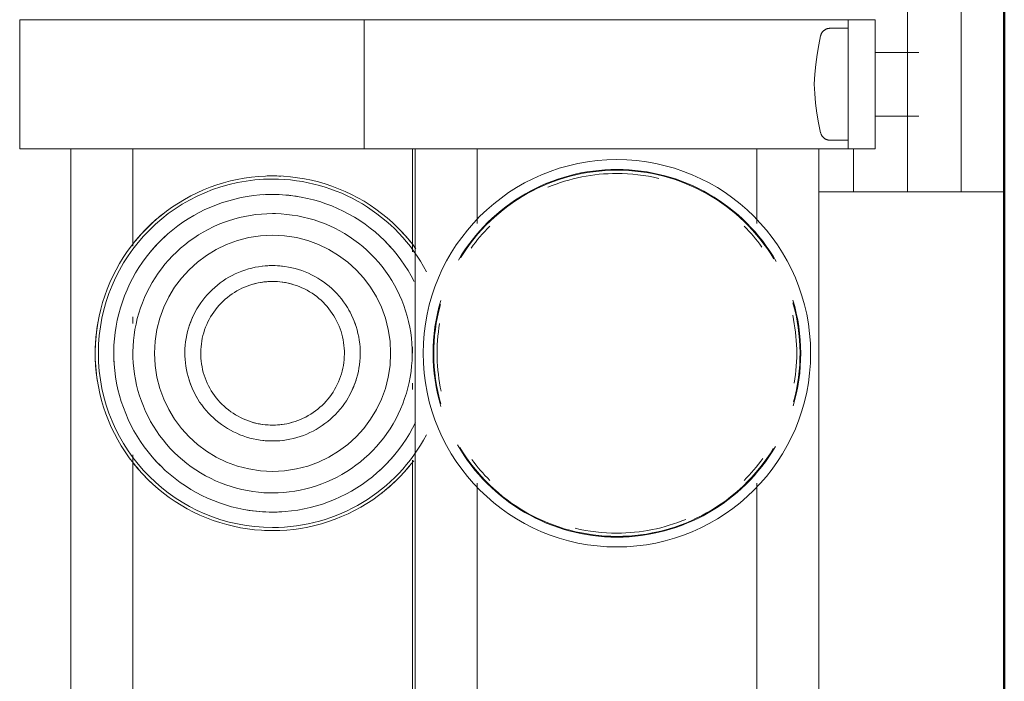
# Model space of a CAD drawing. Header units: millimetres. Extents: x 106 to 24511, y 2709 to 39091.
# Tile 42 of 87: x 16979 to 17071, y 36580 to 36642. Entities that reach past the tile are written whole.
import ezdxf

# ---------------------------------------------------------------- set-up
doc = ezdxf.new("R2010")
doc.units = ezdxf.units.MM
doc.linetypes.add('ADSK_Скрыто', pattern=[300, 150, -150])
for name, color, linetype, lineweight in [('A-DETL-____-HDLN', 90, 'ADSK_Скрыто', 9), ('A-WALL-____-MCUT', 113, 'Continuous', 50), ('A-WALL-____-OTLN', 113, 'Continuous', 20), ('M-EQPM-____-OTLN', 50, 'Continuous', 20)]:
    doc.layers.add(name, color=color, linetype=linetype, lineweight=lineweight)

# ---------------------------------------------------------------- blocks, each defined once
blk = doc.blocks.new('Прямая форма - V line-613630-В_Этаж 03_Вентиляция')
at = {"layer": 'A-WALL-____-MCUT', "color": 9}
blk.add_line((7702.211, -0.001), (3930, 0), dxfattribs=at)
blk = doc.blocks.new('Прямая форма - SW - 019-613631-В_Этаж 03_Вентиляция')
blk.add_blockref('Прямая форма - V line-613630-В_Этаж 03_Вентиляция', (0, 0))
blk = doc.blocks.new('V line_ifc_RVT-1-В_Этаж 03_Вентиляция')
at = {"layer": 'A-WALL-____-OTLN', "color": 253, "lineweight": 20, "rotation": 90}
blk.add_blockref('Прямая форма - SW - 019-613631-В_Этаж 03_Вентиляция', (33663.24, 30037.635), dxfattribs=at)
blk = doc.blocks.new('ADSK_Коллектор с регулирующими клапанами и расходомерами - N5-1658201-В_Этаж 03_Вентиляция')
at = {"layer": 'A-DETL-____-HDLN', "flags": 128}
for points in [[(51.232, -16.96), (51.202, -16.941), (51.172, -16.92), (51.143, -16.898), (51.115, -16.876), (51.089, -16.852), (51.063, -16.827), (51.038, -16.8), (51.014, -16.773), (50.991, -16.745), (50.969, -16.717), (50.949, -16.687), (50.93, -16.656)], [(61.081, -16.638), (61.062, -16.669), (61.042, -16.7), (61.022, -16.729), (60.999, -16.757), (60.976, -16.785), (60.952, -16.812), (60.926, -16.837), (60.9, -16.862), (60.873, -16.885), (60.845, -16.908), (60.815, -16.929), (60.785, -16.949), (60.755, -16.968)]]:
    blk.add_lwpolyline(points, dxfattribs=at)
at = {"layer": 'M-EQPM-____-OTLN'}
for p, q in [((66, -4), (66, 0)), ((56, 0), (46, 0)), ((66, 0), (56, 0)), ((46, -4), (56, -4)), ((56, -4), (66, -4)), ((66, -4), (66, -5.172)), ((66, -5.172), (66, -6.657)), ((66, -9), (66, -6.657)), ((53.044, -7.928), (53.044, -12)), ((58.956, -12), (58.956, -7.928)), ((46, -9), (66, -9)), ((66, -9), (66, -10.172)), ((66, -10.172), (66, -11.657)), ((66, -14), (66, -11.657)), ((50, -14.5), (50, -12)), ((62, -12), (50, -12)), ((62, -12), (62, -14.5)), ((50, -18.5), (50, -14.5)), ((50, -14.5), (62, -14.5)), ((50.8, -14.5), (50.8, -16.19)), ((61.2, -16.19), (61.2, -14.5)), ((62, -14), (66, -14)), ((62, -14.5), (62, -18.5)), ((66, -14), (66, -17.25)), ((250, -17.25), (62, -17.25)), ((50, -53), (50, -18.5)), ((62, -18.5), (62, -53)), ((68.929, -23), (62, -23)), ((118.929, -23), (93.071, -23)), ((62, -49), (68.929, -49)), ((93.071, -49), (118.929, -49)), ((50, -53), (50, -59.5)), ((62, -59.5), (62, -53)), ((62, -54.75), (250, -54.75)), ((71.564, -55), (62, -55)), ((81, -55), (80.392, -55)), ((84.38, -55), (83.762, -55)), ((121.564, -55), (90.942, -55)), ((50, -59.5), (62, -59.5)), ((50, -85), (50, -59.5)), ((62, -59.5), (62, -85)), ((62, -81), (71.058, -81)), ((77.62, -81), (78.238, -81)), ((81, -81), (81.608, -81)), ((90.438, -81), (121.058, -81)), ((50, -85), (50, -91.5)), ((62, -91.5), (62, -85)), ((62, -86.75), (250, -86.75)), ((50, -91.5), (62, -91.5))]:
    blk.add_line(p, q, dxfattribs=at)
at = {"layer": 'M-EQPM-____-OTLN', "flags": 128}
for points in [[(51.498, -17.069), (51.463, -17.06), (51.429, -17.05), (51.394, -17.038), (51.361, -17.025), (51.328, -17.011), (51.295, -16.995), (51.263, -16.978), (51.232, -16.96), (51.202, -16.941), (51.172, -16.92), (51.143, -16.898), (51.115, -16.876), (51.089, -16.852), (51.063, -16.827), (51.038, -16.8), (51.014, -16.773), (50.991, -16.745), (50.969, -16.717), (50.949, -16.687), (50.93, -16.656), (50.912, -16.625), (50.895, -16.593), (50.879, -16.561), (50.865, -16.527), (50.853, -16.494), (50.841, -16.459), (50.831, -16.425), (50.822, -16.39), (50.815, -16.354), (50.809, -16.319), (50.805, -16.283), (50.802, -16.247), (50.8, -16.211), (50.8, -16.19)], [(61.2, -16.19), (61.199, -16.226), (61.197, -16.262), (61.194, -16.298), (61.188, -16.334), (61.182, -16.37), (61.174, -16.405), (61.165, -16.44), (61.154, -16.474), (61.142, -16.508), (61.129, -16.542), (61.114, -16.574), (61.098, -16.607), (61.081, -16.638), (61.062, -16.669), (61.042, -16.7), (61.022, -16.729), (60.999, -16.757), (60.976, -16.785), (60.952, -16.812), (60.926, -16.837), (60.9, -16.862), (60.873, -16.885), (60.845, -16.908), (60.815, -16.929), (60.785, -16.949), (60.755, -16.968), (60.723, -16.986), (60.691, -17.002), (60.658, -17.017), (60.625, -17.031), (60.591, -17.043), (60.557, -17.054), (60.522, -17.064), (60.502, -17.069)], [(56, -17.655), (55.077, -17.608), (54.157, -17.524), (53.241, -17.403), (52.33, -17.246), (51.498, -17.069)], [(60.502, -17.069), (59.598, -17.26), (58.687, -17.414), (57.77, -17.532), (56.85, -17.613), (56, -17.655)], [(71.3, -54.674), (70.775, -55.072), (70.266, -55.491), (69.774, -55.931), (69.301, -56.389), (68.846, -56.866), (68.41, -57.361), (67.995, -57.873), (67.6, -58.401), (67.227, -58.945), (66.876, -59.503), (66.547, -60.075), (66.242, -60.659), (65.96, -61.255), (65.703, -61.862), (65.469, -62.478), (65.261, -63.104), (65.078, -63.737), (64.92, -64.377), (64.788, -65.023), (64.682, -65.674), (64.602, -66.328), (64.548, -66.985), (64.521, -67.644), (64.517, -68)], [(74.328, -54.839), (73.807, -55.116), (73.297, -55.414), (72.8, -55.732), (72.316, -56.07), (71.846, -56.427), (71.391, -56.802), (70.951, -57.195), (70.527, -57.606), (70.119, -58.033), (69.729, -58.476), (69.358, -58.934), (69.004, -59.407), (68.67, -59.894), (68.356, -60.393), (68.062, -60.905), (67.789, -61.428), (67.536, -61.962), (67.306, -62.505), (67.097, -63.057), (66.91, -63.617), (66.746, -64.184), (66.605, -64.757), (66.487, -65.335), (66.392, -65.918), (66.32, -66.504), (66.272, -67.092), (66.248, -67.681), (66.244, -68)], [(95.756, -68), (95.744, -67.41), (95.709, -66.821), (95.65, -66.234), (95.567, -65.649), (95.462, -65.068), (95.333, -64.493), (95.181, -63.922), (95.007, -63.358), (94.81, -62.802), (94.591, -62.254), (94.35, -61.715), (94.088, -61.186), (93.805, -60.668), (93.502, -60.162), (93.178, -59.668), (92.835, -59.188), (92.474, -58.722), (92.093, -58.27), (91.695, -57.834), (91.28, -57.415), (90.849, -57.012), (90.402, -56.627), (89.939, -56.26), (89.463, -55.912), (88.973, -55.584), (88.47, -55.275), (87.955, -54.986), (87.429, -54.718)], [(97.483, -68), (97.47, -67.341), (97.43, -66.683), (97.364, -66.027), (97.272, -65.374), (97.154, -64.725), (97.011, -64.082), (96.841, -63.445), (96.646, -62.815), (96.426, -62.193), (96.182, -61.581), (95.913, -60.979), (95.62, -60.389), (95.304, -59.81), (94.965, -59.244), (94.604, -58.693), (94.221, -58.156), (93.817, -57.636), (93.392, -57.131), (92.947, -56.645), (92.484, -56.176), (92.002, -55.726), (91.502, -55.296), (90.986, -54.886)], [(93.978, -68), (93.968, -67.481), (93.937, -66.963), (93.885, -66.446), (93.813, -65.932), (93.72, -65.422), (93.606, -64.915), (93.473, -64.413), (93.32, -63.917), (93.146, -63.428), (92.954, -62.946), (92.742, -62.472), (92.512, -62.007), (92.263, -61.551), (91.996, -61.106), (91.711, -60.672), (91.41, -60.249), (91.092, -59.839), (90.757, -59.442), (90.407, -59.059), (90.042, -58.69), (89.663, -58.336), (89.269, -57.997), (88.863, -57.674), (88.443, -57.368), (88.012, -57.079), (87.57, -56.807), (87.117, -56.554), (86.654, -56.318), (86.183, -56.101), (85.703, -55.904), (85.215, -55.725), (84.721, -55.567), (84.221, -55.428), (83.716, -55.309), (83.206, -55.21), (82.693, -55.133), (82.177, -55.075), (81.659, -55.038), (81.14, -55.022), (80.621, -55.027), (80.103, -55.053), (79.586, -55.099), (79.071, -55.166), (78.559, -55.253), (78.051, -55.361), (77.548, -55.489), (77.051, -55.637), (76.559, -55.805), (76.075, -55.992), (75.599, -56.199), (75.132, -56.424), (74.673, -56.668), (74.225, -56.93), (73.788, -57.21), (73.362, -57.507), (72.949, -57.821), (72.548, -58.151), (72.161, -58.497), (71.788, -58.858), (71.43, -59.234), (71.087, -59.623), (70.76, -60.026), (70.449, -60.442), (70.155, -60.87), (69.879, -61.31), (69.62, -61.76), (69.38, -62.22), (69.158, -62.689), (68.955, -63.167), (68.772, -63.652), (68.607, -64.145), (68.463, -64.644), (68.339, -65.148), (68.235, -65.656), (68.152, -66.168), (68.089, -66.684), (68.046, -67.201), (68.025, -67.72), (68.022, -68)], [(89.15, -68), (89.143, -67.674), (89.124, -67.349), (89.091, -67.024), (89.046, -66.702), (88.988, -66.381), (88.916, -66.063), (88.833, -65.748), (88.736, -65.436), (88.628, -65.129), (88.507, -64.826), (88.374, -64.529), (88.229, -64.236), (88.073, -63.95), (87.905, -63.671), (87.726, -63.398), (87.537, -63.133), (87.337, -62.875), (87.127, -62.626), (86.907, -62.385), (86.678, -62.154), (86.44, -61.931), (86.193, -61.718), (85.937, -61.516), (85.674, -61.324), (85.403, -61.142), (85.126, -60.971), (84.841, -60.812), (84.551, -60.664), (84.255, -60.528), (83.953, -60.404), (83.647, -60.292), (83.337, -60.192), (83.023, -60.105), (82.705, -60.03), (82.385, -59.969), (82.063, -59.92), (81.739, -59.884), (81.414, -59.861), (81.088, -59.85), (80.762, -59.853), (80.436, -59.87), (80.112, -59.899), (79.788, -59.941), (79.467, -59.995), (79.148, -60.063), (78.832, -60.144), (78.52, -60.237), (78.211, -60.342), (77.907, -60.46), (77.608, -60.589), (77.315, -60.731), (77.027, -60.884), (76.746, -61.049), (76.471, -61.224), (76.204, -61.411), (75.944, -61.608), (75.692, -61.815), (75.449, -62.032), (75.215, -62.259), (74.99, -62.495), (74.775, -62.74), (74.57, -62.993), (74.374, -63.254), (74.19, -63.523), (74.016, -63.799), (73.854, -64.081), (73.703, -64.37), (73.564, -64.665), (73.436, -64.965), (73.321, -65.27), (73.218, -65.579), (73.127, -65.892), (73.049, -66.209), (72.984, -66.528), (72.932, -66.85), (72.892, -67.173), (72.865, -67.498), (72.852, -67.824), (72.85, -68)], [(87.676, -68), (87.671, -67.733), (87.655, -67.466), (87.628, -67.201), (87.591, -66.936), (87.543, -66.674), (87.485, -66.413), (87.416, -66.155), (87.337, -65.9), (87.248, -65.648), (87.149, -65.4), (87.04, -65.156), (86.922, -64.917), (86.794, -64.683), (86.656, -64.454), (86.51, -64.23), (86.355, -64.013), (86.191, -63.802), (86.019, -63.598), (85.839, -63.401), (85.651, -63.211), (85.456, -63.029), (85.254, -62.855), (85.044, -62.689), (84.829, -62.531), (84.607, -62.382), (84.38, -62.243), (84.147, -62.112), (83.909, -61.991), (83.666, -61.879), (83.419, -61.778), (83.168, -61.686), (82.914, -61.604), (82.657, -61.533), (82.397, -61.472), (82.135, -61.421), (81.871, -61.381), (81.605, -61.351), (81.339, -61.333), (81.072, -61.324), (80.805, -61.327), (80.538, -61.34), (80.272, -61.364), (80.008, -61.398), (79.744, -61.443), (79.483, -61.499), (79.224, -61.564), (78.968, -61.641), (78.716, -61.727), (78.467, -61.823), (78.222, -61.93), (77.981, -62.045), (77.746, -62.171), (77.515, -62.306), (77.29, -62.45), (77.071, -62.602), (76.858, -62.764), (76.652, -62.934), (76.453, -63.112), (76.261, -63.297), (76.077, -63.491), (75.901, -63.691), (75.733, -63.898), (75.573, -64.112), (75.422, -64.333), (75.279, -64.559), (75.146, -64.79), (75.023, -65.027), (74.909, -65.268), (74.804, -65.514), (74.71, -65.764), (74.625, -66.017), (74.551, -66.273), (74.487, -66.533), (74.434, -66.794), (74.391, -67.058), (74.358, -67.323), (74.337, -67.589), (74.326, -67.856), (74.324, -68)], [(64.517, -68), (64.53, -68.659), (64.57, -69.317), (64.636, -69.973), (64.728, -70.626), (64.846, -71.275), (64.989, -71.918), (65.159, -72.555), (65.354, -73.185), (65.574, -73.807), (65.818, -74.419), (66.087, -75.021), (66.38, -75.611), (66.696, -76.19), (67.035, -76.756), (67.396, -77.307), (67.779, -77.844), (68.183, -78.364), (68.608, -78.869), (69.053, -79.355), (69.516, -79.824), (69.998, -80.274), (70.498, -80.704), (71.014, -81.114), (71.547, -81.503), (72.094, -81.87), (72.656, -82.215), (73.231, -82.537), (73.819, -82.836), (74.418, -83.112), (75.027, -83.363), (75.646, -83.589), (76.274, -83.791), (76.909, -83.967), (77.551, -84.118), (78.198, -84.243), (78.85, -84.342), (79.505, -84.415), (80.163, -84.462), (80.822, -84.482), (81.481, -84.476), (82.14, -84.443), (82.796, -84.385), (83.45, -84.3), (84.1, -84.189), (84.745, -84.052), (85.384, -83.889), (86.016, -83.701), (86.64, -83.488), (87.254, -83.25), (87.859, -82.988), (88.453, -82.702), (89.035, -82.392), (89.604, -82.059), (90.16, -81.704), (90.7, -81.326), (91.225, -80.928), (91.734, -80.509), (92.226, -80.069), (92.699, -79.611), (93.154, -79.134), (93.59, -78.639), (94.005, -78.127), (94.4, -77.599), (94.773, -77.055), (95.124, -76.497), (95.453, -75.925), (95.758, -75.341), (96.04, -74.745), (96.297, -74.138), (96.531, -73.522), (96.739, -72.896), (96.922, -72.263), (97.08, -71.623), (97.212, -70.977), (97.318, -70.326), (97.398, -69.672), (97.452, -69.015), (97.479, -68.356), (97.483, -68)], [(66.244, -68), (66.256, -68.59), (66.291, -69.179), (66.35, -69.766), (66.433, -70.351), (66.538, -70.932), (66.667, -71.507), (66.819, -72.078), (66.993, -72.642), (67.19, -73.198), (67.409, -73.746), (67.65, -74.285), (67.912, -74.814), (68.195, -75.332), (68.498, -75.838), (68.822, -76.332), (69.165, -76.812), (69.526, -77.278), (69.907, -77.73), (70.305, -78.166), (70.72, -78.585), (71.151, -78.988), (71.598, -79.373), (72.061, -79.74), (72.537, -80.088), (73.027, -80.416), (73.53, -80.725), (74.045, -81.014), (74.571, -81.282), (75.107, -81.528), (75.653, -81.753), (76.207, -81.956), (76.769, -82.136), (77.338, -82.294), (77.913, -82.429), (78.492, -82.541), (79.076, -82.63), (79.662, -82.695), (80.251, -82.737), (80.841, -82.755), (81.431, -82.749), (82.02, -82.72), (82.608, -82.668), (83.193, -82.592), (83.775, -82.492), (84.353, -82.37), (84.924, -82.224), (85.49, -82.056), (86.049, -81.865), (86.599, -81.652), (87.141, -81.417), (87.672, -81.161), (88.193, -80.884), (88.703, -80.586), (89.2, -80.268), (89.684, -79.93), (90.154, -79.573), (90.609, -79.198), (91.049, -78.805), (91.473, -78.394), (91.881, -77.967), (92.271, -77.524), (92.642, -77.066), (92.996, -76.593), (93.33, -76.106), (93.644, -75.607), (93.938, -75.095), (94.211, -74.572), (94.464, -74.038), (94.694, -73.495), (94.903, -72.943), (95.09, -72.383), (95.254, -71.816), (95.395, -71.243), (95.513, -70.665), (95.608, -70.082), (95.68, -69.496), (95.728, -68.908), (95.752, -68.319), (95.756, -68)], [(68.022, -68), (68.032, -68.519), (68.063, -69.037), (68.115, -69.554), (68.187, -70.068), (68.28, -70.578), (68.394, -71.085), (68.527, -71.587), (68.68, -72.083), (68.854, -72.572), (69.046, -73.054), (69.258, -73.528), (69.488, -73.993), (69.737, -74.449)], [(69.737, -74.449), (70.004, -74.894), (70.289, -75.328), (70.59, -75.751), (70.908, -76.161), (71.243, -76.558), (71.593, -76.941), (71.958, -77.31), (72.337, -77.664), (72.731, -78.003), (73.137, -78.326), (73.557, -78.632), (73.988, -78.921), (74.43, -79.193), (74.883, -79.446), (75.346, -79.682), (75.817, -79.899), (76.297, -80.096), (76.785, -80.275), (77.279, -80.433), (77.779, -80.572), (78.284, -80.691), (78.794, -80.79), (79.307, -80.867), (79.823, -80.925), (80.341, -80.962), (80.86, -80.978), (81.379, -80.973), (81.897, -80.947), (82.414, -80.901), (82.929, -80.834), (83.441, -80.747), (83.949, -80.639), (84.452, -80.511), (84.949, -80.363), (85.441, -80.195), (85.925, -80.008), (86.401, -79.801), (86.868, -79.576), (87.327, -79.332), (87.775, -79.07), (88.212, -78.79), (88.638, -78.493), (89.051, -78.179), (89.452, -77.849), (89.839, -77.503), (90.212, -77.142), (90.57, -76.766), (90.913, -76.377), (91.24, -75.974), (91.551, -75.558), (91.845, -75.13), (92.121, -74.69), (92.38, -74.24), (92.62, -73.78), (92.842, -73.311), (93.045, -72.833), (93.228, -72.348), (93.393, -71.855), (93.537, -71.356), (93.661, -70.852), (93.765, -70.344), (93.848, -69.832), (93.911, -69.316), (93.954, -68.799), (93.975, -68.28), (93.978, -68)], [(72.85, -68), (72.857, -68.326), (72.876, -68.651), (72.909, -68.976), (72.954, -69.298), (73.012, -69.619), (73.084, -69.937), (73.167, -70.252), (73.264, -70.564), (73.372, -70.871), (73.493, -71.174), (73.626, -71.471), (73.771, -71.764), (73.927, -72.05), (74.095, -72.329), (74.274, -72.602), (74.463, -72.867), (74.663, -73.125), (74.873, -73.374), (75.093, -73.615), (75.322, -73.846), (75.56, -74.069), (75.807, -74.282), (76.063, -74.484), (76.326, -74.676), (76.597, -74.858), (76.874, -75.029), (77.159, -75.188), (77.449, -75.336), (77.745, -75.472), (78.047, -75.596), (78.353, -75.708), (78.663, -75.808), (78.977, -75.895), (79.295, -75.97), (79.615, -76.031), (79.937, -76.08), (80.261, -76.116), (80.586, -76.139), (80.912, -76.15), (81.238, -76.147), (81.564, -76.13), (81.888, -76.101), (82.212, -76.059), (82.533, -76.005), (82.852, -75.937), (83.168, -75.856), (83.48, -75.763), (83.789, -75.658), (84.093, -75.54), (84.392, -75.411), (84.685, -75.269), (84.973, -75.116), (85.254, -74.951), (85.529, -74.776), (85.796, -74.589), (86.056, -74.392), (86.308, -74.185), (86.551, -73.968), (86.785, -73.741), (87.01, -73.505), (87.225, -73.26), (87.43, -73.007), (87.626, -72.746), (87.81, -72.477), (87.984, -72.201), (88.146, -71.919), (88.297, -71.63), (88.436, -71.335), (88.564, -71.035), (88.679, -70.73), (88.782, -70.421), (88.873, -70.108), (88.951, -69.791), (89.016, -69.472), (89.068, -69.15), (89.108, -68.827), (89.135, -68.502), (89.148, -68.176), (89.15, -68)], [(74.324, -68), (74.329, -68.267), (74.345, -68.534), (74.372, -68.799), (74.409, -69.064), (74.457, -69.326), (74.515, -69.587), (74.584, -69.845), (74.663, -70.1), (74.752, -70.352), (74.851, -70.6), (74.96, -70.844), (75.078, -71.083), (75.206, -71.317), (75.344, -71.546), (75.49, -71.77), (75.645, -71.987), (75.809, -72.198), (75.981, -72.402), (76.161, -72.599), (76.349, -72.789), (76.544, -72.971), (76.746, -73.145), (76.956, -73.311), (77.171, -73.469), (77.393, -73.618), (77.62, -73.757), (77.853, -73.888), (78.091, -74.009), (78.334, -74.121), (78.581, -74.222), (78.832, -74.314), (79.086, -74.396), (79.343, -74.467), (79.603, -74.528), (79.865, -74.579), (80.129, -74.619), (80.395, -74.649), (80.661, -74.667), (80.928, -74.676), (81.195, -74.673), (81.462, -74.66), (81.728, -74.636), (81.992, -74.602), (82.256, -74.557), (82.517, -74.501), (82.776, -74.436), (83.032, -74.359), (83.284, -74.273), (83.533, -74.177), (83.778, -74.07), (84.019, -73.955), (84.254, -73.829), (84.485, -73.694), (84.71, -73.55), (84.929, -73.398), (85.142, -73.236), (85.348, -73.066), (85.547, -72.888), (85.739, -72.703), (85.923, -72.509), (86.099, -72.309), (86.267, -72.102), (86.427, -71.888), (86.578, -71.667), (86.721, -71.441), (86.854, -71.21), (86.977, -70.973), (87.091, -70.732), (87.196, -70.486), (87.29, -70.236), (87.375, -69.983), (87.449, -69.727), (87.513, -69.467), (87.566, -69.206), (87.609, -68.942), (87.642, -68.677), (87.663, -68.411), (87.674, -68.144), (87.676, -68)]]:
    blk.add_lwpolyline(points, dxfattribs=at)
at = {"layer": 'M-EQPM-____-OTLN'}
for centre, radius, start, end in [((81, -36), 18, 360, 180), ((81, -36), 17.084, 73.33823, 106.80841), ((81, -36), 17.018, 74.57897, 106.00521), ((81, -36), 16.711, 80.47358, 102.18931), ((81, -36), 17.084, 119.91774, 180), ((81, -36), 17.018, 121.01314, 180), ((81, -36), 17.084, 360, 59.53495), ((81, -36), 17.018, 360, 58.6128), ((81, -36), 16.711, 126.21726, 135), ((81, -36), 16.711, 45, 54.23178), ((81, -36), 16.711, 360, 22.57519), ((81, -36), 16.711, 166.55416, 180), ((81, -36), 18, 180, 360), ((81, -36), 17.084, 180, 239.53495), ((81, -36), 17.018, 180, 238.6128), ((81, -36), 16.711, 180, 202.5752), ((81, -36), 17.084, 299.91774, 360), ((81, -36), 17.018, 301.01314, 360), ((81, -36), 16.711, 346.55416, 360), ((81, -36), 16.711, 225, 234.23178), ((81, -36), 16.711, 306.21726, 315), ((81, -36), 17.084, 253.33823, 286.80841), ((81, -36), 17.018, 254.57897, 286.00521), ((81, -36), 16.711, 260.47358, 282.18931), ((81, -68), 16.192, 117.91242, 180), ((81, -68), 16.192, 360, 62.08758), ((81, -68), 16.483, 127.76547, 137.29939), ((81, -68), 16.483, 37.99041, 50.94744), ((81, -68), 14.757, 41.87592, 50.56621), ((81, -68), 14.757, 41.8721, 50.55926), ((81, -68), 10.974, 0, 180), ((81, -68), 14.757, 131.4266, 135), ((81, -68), 14.757, 131.43096, 135), ((81, -68), 8.15, 108.33973, 121.05946), ((81, -68), 8.15, 58.94054, 72.04404), ((81, -68), 14.757, 170.29956, 180), ((81, -68), 14.757, 170.30168, 180), ((81, -68), 6.676, 164.57647, 180), ((81, -68), 6.676, 360, 15.42353), ((81, -68), 16.483, 177.35227, 180), ((81, -68), 8.15, 173.60454, 180), ((81, -68), 8.15, 360, 6.39881), ((81, -68), 14.757, 360, 3.37558), ((81, -68), 14.757, 360, 3.37971), ((81, -68), 16.483, 360, 2.32349), ((81, -68), 16.483, 180, 182.32349), ((81, -68), 16.192, 180, 360), ((81, -68), 14.757, 180, 183.37971), ((81, -68), 14.757, 180, 183.37558), ((81, -68), 10.974, 180, 0), ((81, -68), 8.15, 180, 186.39881), ((81, -68), 6.676, 180, 195.42353), ((81, -68), 6.676, 344.57647, 360), ((81, -68), 8.15, 353.60454, 360), ((81, -68), 14.757, 350.29956, 360), ((81, -68), 14.757, 350.30168, 360), ((81, -68), 16.483, 357.35227, 360), ((81, -68), 8.15, 240, 252.04404), ((81, -68), 8.15, 288.33973, 300), ((81, -68), 16.483, 217.99041, 230.94744), ((81, -68), 14.757, 221.8721, 230.55926), ((81, -68), 14.757, 221.87592, 230.56621), ((81, -68), 14.757, 311.4266, 315), ((81, -68), 14.757, 311.43096, 315), ((81, -68), 16.483, 307.76961, 317.29939), ((81, -68), 14.757, 267.15207, 273.58361), ((81, -68), 14.757, 267.15555, 273.59297), ((81, -68), 16.483, 259.52992, 279.24165)]:
    blk.add_arc(centre, radius, start, end, dxfattribs=at)

msp = doc.modelspace()

# ---------------------------------------------------------------- block references
at = {"lineweight": 9}
msp.add_blockref('V line_ifc_RVT-1-В_Этаж 03_Вентиляция', (-16592.676, 0), dxfattribs=at)
at = {"layer": 'A-DETL-____-HDLN', "rotation": 269.9999999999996}
msp.add_blockref('ADSK_Коллектор с регулирующими клапанами и расходомерами - N5-1658201-В_Этаж 03_Вентиляция', (17070.565, 36691.605), dxfattribs=at)

doc.saveas('drawing.dxf')
